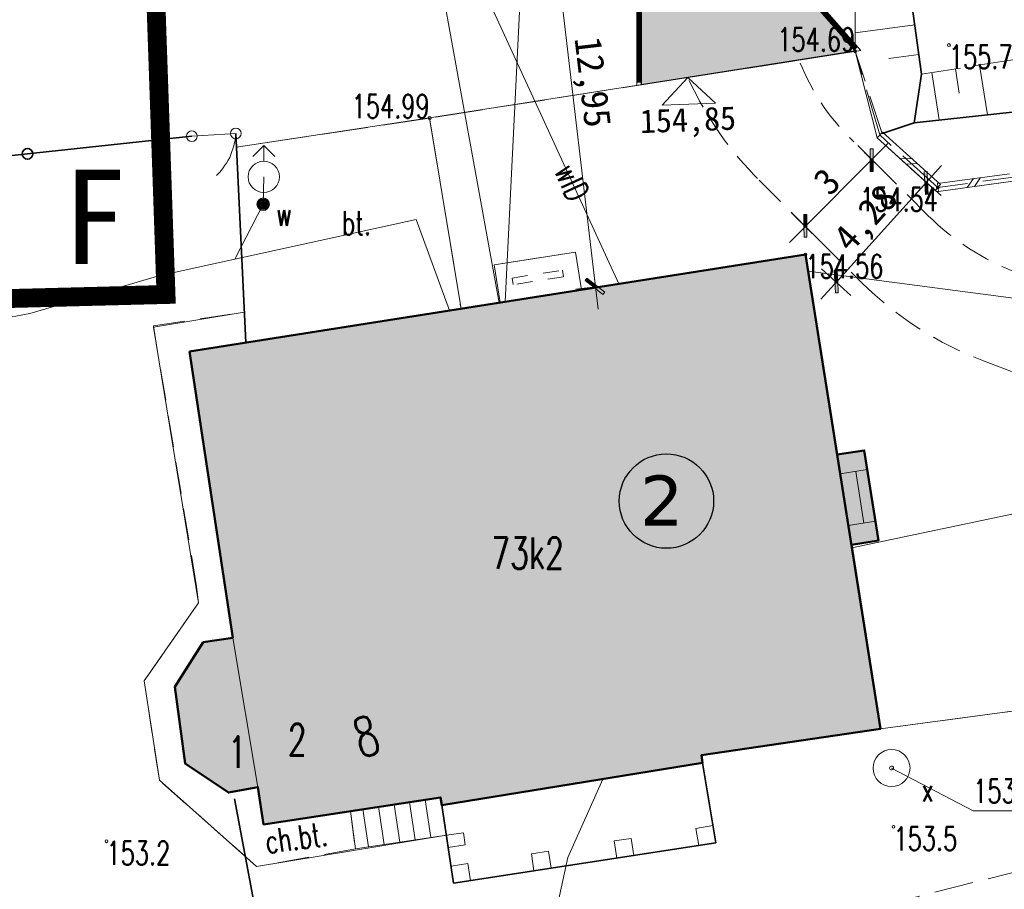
# Model space of a CAD drawing. Header units: feet. Extents: x 7492985 to 7493694, y 5986539 to 5988015.
# Tile 3 of 32: x 7493163 to 7493195, y 5986578 to 5986606. Entities that reach past the tile are written whole.
import ezdxf
from ezdxf.enums import TextEntityAlignment as Align

# ---------------------------------------------------------------- set-up
doc = ezdxf.new("R2010")
doc.units = ezdxf.units.FT
doc.header["$MEASUREMENT"] = 0
for name, pattern in [('1_1', [0]), ('1_OTKC', [1.5, 1, -0.5]), ('1_OTKU', [2, 1.5, -0.5]), ('1_OTRK', [1.75, 1.25, -0.5]), ('1_OTRKG', [1.75, 1.25, -0.5]), ('2_EGBI06', [0]), ('2_EGBN', [0]), ('2_EGBO', [0]), ('2_EGBS', [0]), ('2_EGBSG', [0]), ('2_EGBU_A', [0]), ('2_EGBW', [0]), ('2_EGBW_W', [1, 0.5, -0.5]), ('2_EGBY', [0]), ('3_SUCP', [0]), ('3_SUEP_A', [0]), ('3_SUKP', [0]), ('3_SUPK', [0]), ('3_SUPW', [0]), ('3_SUWP', [0]), ('4', [2.5, 1.5, -1]), ('GUK', [2, 1.5, -0.5]), ('HIDDEN2', [4.7625, 3.175, -1.5875])]:
    doc.linetypes.add(name, pattern=pattern)
doc.layers.get('0').update_dxf_attribs({"color": 250, "linetype": 'CONTINUOUS', "lineweight": 100})
doc.layers.get('Defpoints').update_dxf_attribs({"linetype": 'CONTINUOUS'})
doc.layers.add('1_DZIALKI', color=7, linetype='CONTINUOUS')
for name, color, linetype, lineweight in [('_budynek', 7, 'CONTINUOUS', 50), ('_droga', 7, 'CONTINUOUS', 30), ('_k_kreskowanie', 250, 'CONTINUOUS', 5), ('_k_opis', 1, 'CONTINUOUS', 13), ('_k_widok', 7, 'CONTINUOUS', 18), ('_k_wymiar', 7, 'CONTINUOUS', 13), ('_k_zarys', 7, 'HIDDEN2', 20), ('_k_ściany', 7, 'CONTINUOUS', 35), ('EGBB_E_T_1', 7, 'CONTINUOUS', 20), ('EGBB_L_0', 250, '2_EGBU_A', 50), ('EGBC_E_T_0', 7, 'CONTINUOUS', 20), ('EGBC_L_0', 7, '2_EGBN', 18), ('EGBC_L_5', 7, '2_EGBI06', 35), ('EGBE_L_1', 7, '2_EGBW', 18), ('EGBE_L_3', 7, '2_EGBS', 18), ('EGBE_L_4', 7, '2_EGBO', 18), ('EKLPK_L_0', 3, '4', 18), ('Obrys', 7, 'CONTINUOUS', 25), ('OTD_L_12', 7, 'CONTINUOUS', 18), ('OTK_E_T_1', 7, 'CONTINUOUS', 0), ('OTK_E_T_3', 7, 'CONTINUOUS', 0), ('OTK_L_2', 7, '1_OTKC', 18), ('OTK_L_4', 7, '1_OTKU', 18), ('OTO_L_0', 7, 'CONTINUOUS', 35), ('OTO_L_2', 7, 'CONTINUOUS', 18), ('OTR_L_1', 7, '1_OTRK', 18), ('OTR_T_0', 7, 'CONTINUOUS', 18), ('OTR_T_1', 7, 'CONTINUOUS', 18), ('SUEP_L_0', 1, '3_SUEP_A', 18), ('SUP_E_T_1', 7, 'CONTINUOUS', 0), ('SUP_L_1', 7, '3_SUPK', 18), ('SUP_L_3', 7, '3_SUPW', 18), ('SUSR_T_0', 7, 'CONTINUOUS', 18), ('SUW_E_T_2', 5, 'CONTINUOUS', 0), ('SUW_T_2', 5, 'CONTINUOUS', 18), ('SUW_T_5', 5, 'CONTINUOUS', 18), ('SUWP_E_T_0', 5, 'CONTINUOUS', 0), ('SUWP_L_0', 5, '3_SUWP', 18), ('WYMIAR-ARCH', 7, 'CONTINUOUS', 9)]:
    doc.layers.add(name, color=color, linetype=linetype, lineweight=lineweight)
doc.layers.add('_k_niewidoczna', color=72, linetype='CONTINUOUS', lineweight=9, plot=False)
for name, color, linetype, lineweight, true_color in [('EADTD_T_0', 7, 'CONTINUOUS', 25, 0x800080), ('SUCP_L_0', 7, '3_SUCP', 18, 0xd200d2), ('SUKP_L_0', 7, '3_SUKP', 18, 0x803300)]:
    doc.layers.add(name, color=color, linetype=linetype, lineweight=lineweight, true_color=true_color)
doc.styles.add('GENERATED_STYLE_1', font='MS Gothic.ttf')
doc.styles.get("Standard").update_dxf_attribs({"font": 'Simplex.SHX', "width": 0.75})
doc.dimstyles.new('zag 500', dxfattribs={"dimtxt": 0.85, "dimasz": 0.09, "dimexe": 1.25, "dimexo": 0.625, "dimgap": 0.1, "dimtad": 1, "dimtxsty": 'GENERATED_STYLE_1', "dimblk": 'W', "dimcen": 2.5, "dimse1": 1, "dimse2": 1, "dimclrd": 7, "dimclrt": 256, "dimadec": 0, "dimazin": 0, "dimtfac": 1, "dimtmove": 0, "dimatfit": 0, "dimfxl": 1.25, "dimlwd": 5, "dimarcsym": 0})

# ---------------------------------------------------------------- blocks, each defined once
blk = doc.blocks.new('2_OTRN')
at = {"linetype": 'Continuous'}
blk.add_circle((0, 0), 0.045, dxfattribs=at)
blk = doc.blocks.new('2_OTRS')
at = {"linetype": 'Continuous'}
blk.add_circle((0, 0), 0.045, dxfattribs=at)
blk = doc.blocks.new('4_SUPS')
at = {"linetype": 'Continuous'}
blk.add_circle((0, 0), 0.0625, dxfattribs=at)
blk = doc.blocks.new('4_SUWW')
at = {"linetype": 'Continuous'}
for radius in [0.2, 0.175, 0.15, 0.125, 0.1, 0.075, 0.05, 0.025, 0.00715]:
    blk.add_circle((0, 0), radius, dxfattribs=at)
blk = doc.blocks.new('4_SUWH')
at = {"linetype": 'Continuous'}
for p, q in [((0, 1), (-0.35355, 0.64645)), ((0, 1), (0.35355, 0.64645)), ((0, 0.5), (0, 1))]:
    blk.add_line(p, q, dxfattribs=at)
blk.add_circle((0, 0), 0.5, dxfattribs=at)
blk = doc.blocks.new('W')
at = {"layer": 'WYMIAR-ARCH'}
h = blk.add_hatch(color=256, dxfattribs=at)
h.paths.add_polyline_path([(0, 0.76), (0, 0), (0.65, 0), (2.98, 2.33), (2.27, 3.04)])
h.paths.add_polyline_path([(-0.56, 0.21), (-0.76, 0), (0, 0), (0, 0.76)])
h.paths.add_polyline_path([(0, -0.65), (0.15, -0.5), (0.65, 0), (0, 0)])
h.paths.add_polyline_path([(0, 0), (-0.76, 0), (-3.39, -2.62), (-2.68, -3.33), (0, -0.65)])
blk.add_hatch(color=256, dxfattribs=at).paths.add_polyline_path([(-0.76, 0), (-3.39, -2.62), (-2.68, -3.33), (0, -0.65), (0, 0)])
for p, q in [((0, -7), (0, 7)), ((-8, 0), (8, 0)), ((-0.56, 0.21), (-3.39, -2.62)), ((-0.56, 0.21), (2.27, 3.04)), ((0.15, -0.5), (2.98, 2.33)), ((2.27, 3.04), (2.98, 2.33)), ((-3.39, -2.62), (-2.68, -3.33)), ((0.15, -0.5), (-2.68, -3.33))]:
    blk.add_line(p, q, dxfattribs=at)
blk = doc.blocks.new('*D373')
at = {"layer": '_k_wymiar', "color": 7, "lineweight": 5, "transparency": 16777216}
blk.add_line((25.54, -28.731), (27.599, -26.804), dxfattribs=at)
at = {"layer": 'Defpoints', "color": 0, "transparency": 16777216}
for p in [(27.665, -26.743), (28.096, -27.204), (25.905, -29.253)]:
    blk.add_point(p, dxfattribs=at)
at = {"layer": '_k_wymiar', "color": 7, "lineweight": 5, "transparency": 16777216, "xscale": 0.09, "yscale": 0.09, "zscale": 0.09}
for p, rotation in [((27.665, -26.743), 43.09050239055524), ((25.474, -28.792), 223.0905023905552)]:
    blk.add_blockref('W', p, dxfattribs=dict(at, rotation=rotation))
at = {"layer": '_k_wymiar', "transparency": 16777216, "insert": (26.211, -27.384), "char_height": 0.85, "attachment_point": 5, "rotation": 43.0905, "style": 'GENERATED_STYLE_1'}
blk.add_mtext('3', dxfattribs=at)
blk = doc.blocks.new('*D374')
at = {"layer": '_k_wymiar', "color": 7, "lineweight": 5, "transparency": 16777216}
blk.add_line((26.452, -30.533), (29.308, -27.596), dxfattribs=at)
at = {"layer": 'Defpoints', "color": 0, "transparency": 16777216}
for p in [(28.881, -27.055), (29.371, -27.531), (25.899, -30.121)]:
    blk.add_point(p, dxfattribs=at)
at = {"layer": '_k_wymiar', "color": 7, "lineweight": 5, "transparency": 16777216, "xscale": 0.09, "yscale": 0.09, "zscale": 0.09}
for p, rotation in [((29.371, -27.531), 45.80049299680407), ((26.389, -30.597), 225.8004929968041)]:
    blk.add_blockref('W', p, dxfattribs=dict(at, rotation=rotation))
at = {"layer": '_k_wymiar', "transparency": 16777216, "insert": (27.465, -28.661), "char_height": 0.85, "attachment_point": 5, "rotation": 45.8005, "style": 'GENERATED_STYLE_1'}
blk.add_mtext('4,28', dxfattribs=at)
blk = doc.blocks.new('*D377')
at = {"layer": '_k_wymiar', "color": 7, "lineweight": 5, "transparency": 16777216}
blk.add_line((17.706, -17.64), (18.727, -30.369), dxfattribs=at)
at = {"layer": 'Defpoints', "color": 0, "transparency": 16777216}
for p in [(17.817, -17.541), (18.734, -30.459), (18.852, -30.45)]:
    blk.add_point(p, dxfattribs=at)
at = {"layer": '_k_wymiar', "color": 7, "lineweight": 5, "transparency": 16777216, "xscale": 0.09, "yscale": 0.09, "zscale": 0.09}
for p, rotation in [((17.699, -17.55), 94.58505333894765), ((18.734, -30.459), 274.5850533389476)]:
    blk.add_blockref('W', p, dxfattribs=dict(at, rotation=rotation))
at = {"layer": '_k_wymiar', "transparency": 16777216, "insert": (18.794, -23.958), "char_height": 0.85, "attachment_point": 5, "rotation": 274.5851, "style": 'GENERATED_STYLE_1'}
blk.add_mtext('12,95', dxfattribs=at)
blk = doc.blocks.new('dz_89')
at = {"layer": '_k_kreskowanie', "ltscale": 0.01, "transparency": 33554559}
h = blk.add_hatch(dxfattribs=at)
h.set_pattern_fill('AR-B816', color=256, scale=0.04)
edge = h.paths.add_edge_path()
edge.add_line((25.62, -5.244), (25.634, 5.479))
edge.add_arc((32.884, 5.47), 7.25, 90, 179.926, ccw=False)
edge.add_line((32.884, 12.72), (37.393, 12.72))
edge.add_line((37.393, 12.72), (37.393, 17.22))
edge.add_line((37.393, 17.22), (27.071, 17.22))
edge.add_arc((27.071, 24.47), 7.25, 220.8203, 270, ccw=False)
edge.add_line((21.585, 19.731), (19.582, 22.048))
edge.add_arc((24.501, 26.297), 6.5, 180.0009, 220.8204, ccw=False)
edge.add_line((18.001, 26.297), (18.001, 37.625))
edge.add_line((18.001, 37.625), (13.001, 37.625))
edge.add_line((13.001, 37.625), (13.001, 26.297))
edge.add_arc((24.502, 26.297), 11.5, 180.0006, 220.8202)
edge.add_line((15.799, 18.78), (19.06, 15.005))
edge.add_arc((14.141, 10.756), 6.5, -0.0737, 40.8197, ccw=False)
edge.add_line((20.641, 10.747), (20.601, -19.74))
edge.add_line((20.601, -19.74), (20.44, -24.096))
edge.add_line((20.44, -24.096), (27.266, -23.285))
edge.add_line((27.266, -23.285), (25.6, -21.229))
edge.add_line((25.6, -21.229), (25.62, -5.244))
at = {"layer": '_k_kreskowanie', "transparency": 33554534}
h = blk.add_hatch(color=252, dxfattribs=at)
h.dxf.hatch_style = 1
h.paths.add_polyline_path([(26.567, -38.954), (27.431, -38.85), (27.083, -35.971), (26.219, -36.075), (25.447, -29.682), (5.761, -32.034), (6.798, -41.177), (5.858, -41.284), (4.9, -42.672), (5.139, -45.111), (6.478, -46.092), (7.421, -45.95), (7.558, -47.142), (13.215, -46.493), (13.215, -46.494), (13.246, -46.741), (21.58, -45.709), (21.549, -45.461), (27.276, -44.83)])
at = {"layer": '_budynek'}
blk.add_lwpolyline([(5.761, -32.034), (25.447, -29.682), (26.219, -36.075), (27.083, -35.971), (27.431, -38.85), (26.567, -38.954), (27.276, -44.83), (21.549, -45.461), (21.58, -45.709), (13.244, -46.741), (13.215, -46.493), (7.558, -47.142), (7.421, -45.95), (6.478, -46.092), (5.139, -45.111), (4.9, -42.672), (5.858, -41.284), (6.798, -41.177), (5.761, -32.034)], dxfattribs=at)
at = {"layer": '_droga'}
blk.add_lwpolyline([(20.44, -24.096), (20.44, -24.096), (20.601, -19.74), (20.641, 10.747, 0.180349), (19.06, 15.005), (15.799, 18.78, -0.180016), (13.001, 26.297), (13.001, 37.625), (13.001, 37.625), (18.001, 37.625), (18.001, 26.297, 0.180016), (19.582, 22.048), (19.706, 21.905), (21.585, 19.731, 0.217942), (27.071, 17.22), (37.393, 17.22), (37.393, 12.72), (32.884, 12.72, 0.413835), (25.634, 5.479), (25.62, -5.244), (25.6, -21.229), (27.266, -23.285), (20.44, -24.096)], format="xyb", dxfattribs=at)
at = {"layer": '_k_niewidoczna'}
for points in [[(36.668, -27.139), (29.746, -27.834), (29.679, -27.831), (27.859, -26.062), (27.266, -23.285), (13.667, -24.901), (14.44, -30.997), (25.447, -29.682), (26.219, -36.075), (27.083, -35.971), (27.431, -38.85), (26.567, -38.954), (27.276, -44.83), (36.234, -43.972)], [(7.549, -30.846), (4.652, -31.215), (5.75, -40.028), (3.939, -42.442), (4.301, -45.618), (7.287, -48.471), (13.354, -47.7), (13.215, -46.493), (7.558, -47.142), (7.421, -45.95), (6.478, -46.092), (5.139, -45.111), (4.9, -42.672), (5.858, -41.284), (6.798, -41.177), (5.761, -32.034), (14.44, -30.997), (13.667, -24.901), (7.497, -25.596), (7.549, -30.846)]]:
    blk.add_lwpolyline(points, dxfattribs=at)
at = {"layer": '_k_widok', "const_width": 0.15}
for points in [[(12.851, 37.7), (18.076, 37.7), (18.076, 26.297, 0.180016), (19.639, 22.097), (19.763, 21.954), (21.641, 19.78, 0.217942), (27.071, 17.295), (37.468, 17.295), (37.468, 12.645), (32.884, 12.645, 0.413835), (25.709, 5.479), (25.695, -5.244), (25.675, -21.202), (27.298, -23.205)], [(20.368, -24.029), (20.526, -19.739), (20.566, 10.747, 0.180349), (19.003, 14.956), (15.742, 18.731, -0.180016), (12.926, 26.297), (12.926, 26.375)]]:
    blk.add_lwpolyline(points, format="xyb", dxfattribs=at)
at = {"layer": '_k_widok'}
blk.add_lwpolyline([(12.851, 37.775), (12.851, 37.775), (18.151, 37.775), (18.151, 26.297, 0.180016), (19.696, 22.146), (19.82, 22.003), (21.698, 19.829, 0.217942), (27.071, 17.37), (37.543, 17.37), (37.543, 12.57), (32.884, 12.57, 0.413835), (25.784, 5.479), (25.77, -5.244), (25.75, -21.176), (27.442, -23.264), (20.29, -24.114), (20.451, -19.737), (20.491, 10.747, 0.180349), (18.946, 14.907), (15.685, 18.682, -0.180016), (12.851, 26.297), (12.851, 26.375)], format="xyb", dxfattribs=at)
for points in [[(27.266, -23.285), (13.667, -24.901)], [(22.769, -24.769), (21.921, -23.92), (21.072, -24.769), (22.769, -24.769)]]:
    blk.add_lwpolyline(points, dxfattribs=at)
at = {"layer": '_k_widok', "color": 5}
blk.add_lwpolyline([(5.761, -32.034), (25.447, -29.682), (26.219, -36.075), (27.083, -35.971), (27.431, -38.85), (26.567, -38.954), (27.276, -44.83), (21.549, -45.461), (21.904, -48.263), (13.527, -49.236), (13.246, -46.741), (13.215, -46.493), (7.558, -47.142), (7.421, -45.95), (6.478, -46.092), (5.139, -45.111), (4.9, -42.672), (5.858, -41.284), (6.798, -41.177), (5.761, -32.034)], dxfattribs=at)
at = {"layer": '_k_zarys', "color": 1, "ltscale": 0.7, "const_width": 0.6}
blk.add_lwpolyline([(6.603, 40.543), (6.603, 40.543), (68.502, 43.426), (72.464, -41.627), (50.081, -44.586), (41.261, -42.547), (32.734, -54.97), (26.769, -58.21), (-7.837, -62.869), (-10.81, -30.016), (5.084, -30.196), (5.148, -5.572), (5.752, 14.49), (6.603, 40.543), (6.603, 40.543)], dxfattribs=at)
at = {"layer": '_k_zarys', "color": 1, "ltscale": 0.3}
for points in [[(40.92, -58.031), (46.488, -55.38, 0.609512), (44.959, -35.886), (32.139, -30.503, -0.105682), (29.395, -28.592), (28.096, -27.204), (26.988, -26.019, -0.102507), (25.508, -23.594)], [(21.96, -24.016, 0.088802), (24.068, -27.27), (25.905, -29.253), (27.204, -30.642, 0.105682), (30.978, -33.269), (43.797, -38.652, -0.603013), (45.037, -52.748), (39.55, -55.361)]]:
    blk.add_lwpolyline(points, format="xyb", dxfattribs=at)
at = {"layer": 'Obrys', "lineweight": 25}
blk.add_circle((20.74, -37.349), 1.5, dxfattribs=at)
at = {"layer": '1_DZIALKI', "lineweight": 9, "style": 'GENERATED_STYLE_1'}
blk.add_text('154,85', height=0.75, rotation=0, dxfattribs=at).set_placement((21.871, -25.353), align=Align.MIDDLE)
at = {"layer": '_k_opis', "color": 1, "insert": (1.947, -26.109), "char_height": 3, "attachment_point": 1, "rotation": 357.8731, "style": 'GENERATED_STYLE_1'}
blk.add_mtext_dynamic_manual_height_columns('{\\fMS Gothic|b1|i0|c238|p49;F}', width=3.91767, gutter_width=12.5, heights=[0], dxfattribs=at)
at = {"layer": 'Obrys', "lineweight": 20, "insert": (21.311, -36.554), "char_height": 1.5911, "width": 1.76347, "attachment_point": 3, "rotation": 357.8731, "style": 'GENERATED_STYLE_1'}
blk.add_mtext('{\\fVerdana|b0|i0|c238|p34;2}', dxfattribs=at)
at = {"layer": '_k_wymiar'}
for p1, p2, distance, picture, middle in [((17.817, -17.541), (18.852, -30.45), -0.118, '*D377', (18.794, -23.958)), ((25.905, -29.253), (28.096, -27.204), 0.631, '*D373', (26.211, -27.384)), ((25.899, -30.121), (28.881, -27.055), -0.683, '*D374', (27.465, -28.661))]:
    dim = blk.add_aligned_dim(p1=p1, p2=p2, distance=distance, dimstyle='zag 500', dxfattribs=at)
    dim.commit()
    dim.dimension.update_dxf_attribs({"geometry": picture, "text_midpoint": middle})

msp = doc.modelspace()

# ---------------------------------------------------------------- linework, layer by layer
at = {"layer": 'EGBB_L_0', "linetype": '2_EGBU_A'}
for p, q in [((7493188.46, 5986598.41), (7493168.875, 5986595.329)), ((7493190.85, 5986583.34), (7493188.46, 5986598.41)), ((7493168.875, 5986595.329), (7493170.25, 5986586.23)), ((7493169.315, 5986586.089), (7493168.409, 5986584.666)), ((7493170.25, 5986586.23), (7493169.315, 5986586.089)), ((7493168.409, 5986584.666), (7493168.738, 5986582.237)), ((7493185.15, 5986582.497), (7493190.85, 5986583.34)), ((7493168.738, 5986582.237), (7493170.113, 5986581.307)), ((7493176.9, 5986580.91), (7493185.19, 5986582.25)), ((7493185.19, 5986582.25), (7493185.15, 5986582.497)), ((7493170.113, 5986581.307), (7493171.05, 5986581.484)), ((7493171.05, 5986581.484), (7493171.231, 5986580.298)), ((7493171.231, 5986580.298), (7493176.86, 5986581.157)), ((7493176.9, 5986580.91), (7493176.86, 5986581.157))]:
    msp.add_line(p, q, dxfattribs=at)
at = {"layer": 'EGBC_L_0', "linetype": '2_EGBN'}
for p, q in [((7493168.875, 5986595.329), (7493188.46, 5986598.41)), ((7493188.46, 5986598.41), (7493190.85, 5986583.34)), ((7493170.25, 5986586.23), (7493168.875, 5986595.329)), ((7493168.409, 5986584.666), (7493169.315, 5986586.089)), ((7493169.315, 5986586.089), (7493170.25, 5986586.23)), ((7493170.25, 5986586.23), (7493171.05, 5986581.484)), ((7493168.738, 5986582.237), (7493168.409, 5986584.666)), ((7493190.85, 5986583.34), (7493185.15, 5986582.497)), ((7493170.113, 5986581.307), (7493168.738, 5986582.237)), ((7493185.19, 5986582.25), (7493176.9, 5986580.91)), ((7493185.15, 5986582.497), (7493185.19, 5986582.25)), ((7493171.05, 5986581.484), (7493170.113, 5986581.307)), ((7493171.231, 5986580.298), (7493171.05, 5986581.484)), ((7493176.86, 5986581.157), (7493171.231, 5986580.298)), ((7493176.9, 5986580.91), (7493176.86, 5986581.157))]:
    msp.add_line(p, q, dxfattribs=at)
at = {"layer": 'EGBC_L_5', "linetype": '2_EGBY'}
for p, q in [((7493185.19, 5986582.25), (7493176.9, 5986580.91)), ((7493185.609, 5986579.71), (7493185.19, 5986582.25)), ((7493176.9, 5986580.91), (7493177.273, 5986578.427)), ((7493177.273, 5986578.427), (7493185.609, 5986579.71))]:
    msp.add_line(p, q, dxfattribs=at)
at = {"layer": 'EGBE_L_1', "linetype": '2_EGBW'}
for p, q in [((7493181.15, 5986598.486), (7493178.561, 5986598.079)), ((7493181.338, 5986597.289), (7493181.15, 5986598.486)), ((7493178.561, 5986598.079), (7493178.75, 5986596.882)), ((7493178.75, 5986596.882), (7493181.338, 5986597.289))]:
    msp.add_line(p, q, dxfattribs=at)
at = {"layer": 'EGBE_L_1', "linetype": '2_EGBW_W'}
for p, q in [((7493179.133, 5986597.663), (7493180.733, 5986597.914)), ((7493180.733, 5986597.914), (7493180.766, 5986597.706)), ((7493179.166, 5986597.454), (7493179.133, 5986597.663)), ((7493180.766, 5986597.706), (7493179.166, 5986597.454))]:
    msp.add_line(p, q, dxfattribs=at)
at = {"layer": 'EGBE_L_3', "linetype": '2_EGBSG'}
for p, q in [((7493190.425, 5986591.573), (7493189.566, 5986591.437)), ((7493174.15, 5986579.52), (7493177.044, 5986579.955))]:
    msp.add_line(p, q, dxfattribs=at)
at = {"layer": 'EGBE_L_3', "linetype": '2_EGBS'}
for p, q in [((7493189.826, 5986589.798), (7493189.566, 5986591.437)), ((7493190.06, 5986591.515), (7493190.32, 5986589.876)), ((7493190.425, 5986591.573), (7493190.685, 5986589.934)), ((7493190.685, 5986589.934), (7493189.826, 5986589.798)), ((7493173.992, 5986580.719), (7493176.86, 5986581.157)), ((7493176.055, 5986579.806), (7493175.874, 5986581.006)), ((7493176.549, 5986579.881), (7493176.369, 5986581.082)), ((7493176.86, 5986581.157), (7493176.9, 5986580.91)), ((7493174.15, 5986579.52), (7493173.992, 5986580.719)), ((7493174.571, 5986579.583), (7493174.391, 5986580.78)), ((7493175.066, 5986579.658), (7493174.886, 5986580.856)), ((7493175.56, 5986579.732), (7493175.38, 5986580.931)), ((7493177.044, 5986579.955), (7493176.9, 5986580.91)), ((7493176.9, 5986580.91), (7493177.044, 5986579.955))]:
    msp.add_line(p, q, dxfattribs=at)
msp.add_point((7493189.566, 5986591.437), dxfattribs=at)
at = {"layer": 'EGBE_L_4', "linetype": '2_EGBO'}
for p, q in [((7493189.469, 5986592.049), (7493190.328, 5986592.186)), ((7493189.566, 5986591.437), (7493189.469, 5986592.049)), ((7493190.328, 5986592.186), (7493190.425, 5986591.573)), ((7493190.425, 5986591.573), (7493189.566, 5986591.437)), ((7493189.826, 5986589.798), (7493190.685, 5986589.934)), ((7493189.923, 5986589.185), (7493189.826, 5986589.798)), ((7493190.685, 5986589.934), (7493190.782, 5986589.322)), ((7493190.782, 5986589.322), (7493189.923, 5986589.185)), ((7493177.044, 5986579.955), (7493177.587, 5986580.033)), ((7493177.587, 5986580.033), (7493177.643, 5986579.646)), ((7493184.974, 5986580.17), (7493185.518, 5986580.259)), ((7493185.065, 5986579.627), (7493184.974, 5986580.17)), ((7493185.518, 5986580.259), (7493185.609, 5986579.71)), ((7493177.044, 5986579.955), (7493177.102, 5986579.568)), ((7493182.382, 5986579.772), (7493182.923, 5986579.853)), ((7493182.461, 5986579.226), (7493182.382, 5986579.772)), ((7493182.923, 5986579.853), (7493183.005, 5986579.309)), ((7493185.609, 5986579.71), (7493185.065, 5986579.627)), ((7493177.102, 5986579.568), (7493177.643, 5986579.646)), ((7493179.751, 5986579.362), (7493180.295, 5986579.444)), ((7493180.295, 5986579.444), (7493180.37, 5986578.904)), ((7493179.82, 5986578.819), (7493179.751, 5986579.362)), ((7493183.005, 5986579.309), (7493182.461, 5986579.226)), ((7493177.191, 5986578.972), (7493177.724, 5986579.054)), ((7493177.273, 5986578.427), (7493177.191, 5986578.972)), ((7493177.724, 5986579.054), (7493177.807, 5986578.509)), ((7493180.37, 5986578.904), (7493179.82, 5986578.819)), ((7493177.807, 5986578.509), (7493177.273, 5986578.427))]:
    msp.add_line(p, q, dxfattribs=at)
at = {"layer": 'EKLPK_L_0', "linetype": 'GUK', "lineweight": 18}
for p, q in [((7493168.13, 5986597.14), (7493167.28, 5986621.75)), ((7493152.24, 5986596.73), (7493168.13, 5986597.14))]:
    msp.add_line(p, q, dxfattribs=at)
at = {"layer": 'OTD_L_12'}
for p, q in [((7493190.736, 5986602.117), (7493190.904, 5986602.303)), ((7493192.754, 5986600.633), (7493190.904, 5986602.303)), ((7493192.586, 5986600.447), (7493190.736, 5986602.117)), ((7493191.829, 5986601.468), (7493191.476, 5986601.449)), ((7493192.014, 5986601.301), (7493191.661, 5986601.282)), ((7493194.946, 5986600.98), (7493192.653, 5986600.664)), ((7493194.98, 5986600.733), (7493192.687, 5986600.416)), ((7493193.8, 5986600.822), (7493193.604, 5986600.543)), ((7493194.029, 5986600.854), (7493193.834, 5986600.575)), ((7493192.586, 5986600.447), (7493192.754, 5986600.633)), ((7493192.687, 5986600.416), (7493192.653, 5986600.664))]:
    msp.add_line(p, q, dxfattribs=at)
at = {"layer": 'OTK_L_2', "linetype": '1_OTKC'}
for p, q in [((7493167.73, 5986596.14), (7493170.617, 5986596.583)), ((7493170.617, 5986596.583), (7493170.663, 5986595.61)), ((7493169.1, 5986587.86), (7493167.73, 5986596.14)), ((7493170.663, 5986595.61), (7493168.875, 5986595.329)), ((7493168.875, 5986595.329), (7493170.25, 5986586.23)), ((7493169.16, 5986587.34), (7493169.1, 5986587.86)), ((7493167.44, 5986584.86), (7493169.16, 5986587.34)), ((7493169.315, 5986586.089), (7493168.409, 5986584.666)), ((7493170.25, 5986586.23), (7493169.315, 5986586.089)), ((7493167.92, 5986581.7), (7493167.44, 5986584.86)), ((7493168.409, 5986584.666), (7493168.738, 5986582.237)), ((7493168.738, 5986582.237), (7493170.113, 5986581.307)), ((7493171.01, 5986578.96), (7493167.92, 5986581.7)), ((7493170.113, 5986581.307), (7493171.05, 5986581.484)), ((7493171.05, 5986581.484), (7493171.231, 5986580.298)), ((7493171.231, 5986580.298), (7493173.992, 5986580.719)), ((7493173.992, 5986580.719), (7493174.15, 5986579.52)), ((7493174.15, 5986579.52), (7493171.01, 5986578.96))]:
    msp.add_line(p, q, dxfattribs=at)
at = {"layer": 'OTK_L_4', "linetype": '1_OTKU'}
for p, q in [((7493190.04, 5986604.87), (7493176.51, 5986602.75)), ((7493190.82, 5986602.21), (7493190.04, 5986604.87)), ((7493176.51, 5986602.75), (7493170.37, 5986601.827)), ((7493176.51, 5986602.75), (7493177.509, 5986596.687)), ((7493192.67, 5986600.54), (7493190.82, 5986602.21)), ((7493170.37, 5986601.827), (7493170.663, 5986595.61)), ((7493199.55, 5986601.49), (7493192.67, 5986600.54)), ((7493178.561, 5986598.079), (7493181.15, 5986598.486)), ((7493181.15, 5986598.486), (7493181.338, 5986597.289)), ((7493181.338, 5986597.289), (7493188.46, 5986598.41)), ((7493188.46, 5986598.41), (7493189.469, 5986592.049)), ((7493178.75, 5986596.882), (7493178.561, 5986598.079)), ((7493170.663, 5986595.61), (7493177.509, 5986596.687)), ((7493177.509, 5986596.687), (7493178.75, 5986596.882)), ((7493189.469, 5986592.049), (7493190.328, 5986592.186)), ((7493190.328, 5986592.186), (7493190.425, 5986591.573)), ((7493190.425, 5986591.573), (7493190.685, 5986589.934)), ((7493190.685, 5986589.934), (7493190.782, 5986589.322)), ((7493190.782, 5986589.322), (7493189.923, 5986589.185)), ((7493189.923, 5986589.185), (7493190.85, 5986583.34)), ((7493190.85, 5986583.34), (7493199.77, 5986584.53))]:
    msp.add_line(p, q, dxfattribs=at)
at = {"layer": 'OTO_L_0'}
for p, q in [((7493192.15, 5986604.14), (7493191.131, 5986611.57)), ((7493191.92, 5986602.6), (7493192.15, 5986604.14)), ((7493199.24, 5986603.4), (7493191.92, 5986602.6)), ((7493191.92, 5986602.6), (7493190.9, 5986602.26)), ((7493170.35, 5986602.26), (7493170.663, 5986595.61)), ((7493163.727, 5986601.61), (7493168.95, 5986602.17)), ((7493156.27, 5986600.81), (7493163.727, 5986601.61)), ((7493171.638, 5986574.022), (7493170.31, 5986581.11))]:
    msp.add_line(p, q, dxfattribs=at)
msp.add_circle((7493163.727, 5986601.61), 0.17, dxfattribs=at)
at = {"layer": 'OTO_L_2'}
for p, q in [((7493170.35, 5986602.26), (7493169.65, 5986602.215)), ((7493170.35, 5986602.26), (7493170.338, 5986602.159)), ((7493169.65, 5986602.215), (7493168.95, 5986602.17)), ((7493170.313, 5986601.967), (7493170.282, 5986601.865)), ((7493170.325, 5986602.058), (7493170.313, 5986601.967)), ((7493170.338, 5986602.159), (7493170.325, 5986602.058)), ((7493170.228, 5986601.681), (7493170.187, 5986601.588)), ((7493170.259, 5986601.773), (7493170.228, 5986601.681)), ((7493170.282, 5986601.865), (7493170.259, 5986601.773)), ((7493170.054, 5986601.319), (7493170.003, 5986601.246)), ((7493170.105, 5986601.413), (7493170.054, 5986601.319)), ((7493170.155, 5986601.496), (7493170.105, 5986601.413)), ((7493170.187, 5986601.588), (7493170.155, 5986601.496)), ((7493169.83, 5986601.014), (7493169.76, 5986600.939)), ((7493169.891, 5986601.088), (7493169.83, 5986601.014)), ((7493169.952, 5986601.162), (7493169.891, 5986601.088)), ((7493170.003, 5986601.246), (7493169.952, 5986601.162)), ((7493169.76, 5986600.939), (7493169.733, 5986600.918))]:
    msp.add_line(p, q, dxfattribs=at)
for centre in [(7493168.95, 5986602.17), (7493170.35, 5986602.26)]:
    msp.add_circle(centre, 0.17, dxfattribs=at)
at = {"layer": 'OTR_L_1', "linetype": '1_OTRKG'}
for p, q in [((7493191.13, 5986611.58), (7493192.15, 5986604.14)), ((7493192.15, 5986604.14), (7493198.07, 5986605.08)), ((7493189.18, 5986577.28), (7493197.17, 5986579.31))]:
    msp.add_line(p, q, dxfattribs=at)
at = {"layer": 'OTR_L_1', "linetype": '1_OTRK'}
for p, q in [((7493190.04, 5986604.87), (7493190.04, 5986608.03)), ((7493190.9, 5986602.26), (7493190.04, 5986604.87)), ((7493199.24, 5986603.4), (7493191.92, 5986602.6)), ((7493191.92, 5986602.6), (7493190.9, 5986602.26))]:
    msp.add_line(p, q, dxfattribs=at)
at = {"layer": 'OTR_L_1', "linetype": '1_1'}
for p, q in [((7493191.934, 5986605.715), (7493190.04, 5986605.455)), ((7493192.064, 5986604.767), (7493191.112, 5986604.637)), ((7493193.997, 5986604.433), (7493194.247, 5986602.854)), ((7493192.474, 5986604.191), (7493192.713, 5986602.687)), ((7493193.226, 5986604.311), (7493193.348, 5986603.54))]:
    msp.add_line(p, q, dxfattribs=at)
at = {"layer": 'SUCP_L_0', "linetype": '3_SUCP'}
msp.add_line((7493188.543, 5986597.887), (7493229.217, 5986592.51), dxfattribs=at)
at = {"layer": 'SUEP_L_0', "linetype": '3_SUEP_A'}
for p, q in [((7493180.02, 5986619.505), (7493178.917, 5986596.909)), ((7493228.399, 5986597.19), (7493189.938, 5986589.091))]:
    msp.add_line(p, q, dxfattribs=at)
at = {"layer": 'SUKP_L_0', "linetype": '3_SUKP'}
for p, q in [((7493182.02, 5986581.738), (7493180.9, 5986579.25)), ((7493180.9, 5986579.25), (7493179.19, 5986571.26))]:
    msp.add_line(p, q, dxfattribs=at)
at = {"layer": 'SUP_L_1', "linetype": '3_SUPK'}
msp.add_circle((7493191.196, 5986582.09), 0.588, dxfattribs=at)
at = {"layer": 'SUP_L_3', "linetype": '3_SUPW'}
msp.add_circle((7493191.196, 5986582.09), 0.588, dxfattribs=at)
at = {"layer": 'SUSR_T_0', "linetype": 'Continuous', "lineweight": 0}
for p, q in [((7493191.196, 5986582.09), (7493193.792, 5986580.731)), ((7493193.792, 5986580.731), (7493196.398, 5986580.731))]:
    msp.add_line(p, q, dxfattribs=at)
at = {"layer": 'SUWP_L_0', "linetype": '3_SUWP'}
for p, q in [((7493175.58, 5986614.18), (7493178.72, 5986596.878)), ((7493182.523, 5986597.476), (7493178.13, 5986607.05)), ((7493171.24, 5986600.88), (7493171.22, 5986600.01)), ((7493171.22, 5986600.01), (7493170.32, 5986598.26)), ((7493170.32, 5986598.26), (7493176.08, 5986599.52)), ((7493176.08, 5986599.52), (7493177.139, 5986596.629)), ((7493167.9, 5986597.73), (7493170.32, 5986598.26)), ((7493163.8, 5986596.54), (7493167.9, 5986597.73)), ((7493152.5, 5986594.41), (7493163.8, 5986596.54))]:
    msp.add_line(p, q, dxfattribs=at)

# ---------------------------------------------------------------- block references
at = {"layer": 'OTR_T_0'}
for p in [(7493190.04, 5986604.87), (7493176.51, 5986602.75), (7493192.67, 5986600.54), (7493188.46, 5986598.41)]:
    msp.add_blockref('2_OTRS', p, dxfattribs=at)
at = {"layer": 'OTR_T_1'}
for p in [(7493193.02, 5986605.07), (7493191.26, 5986580.22), (7493166.24, 5986579.76)]:
    msp.add_blockref('2_OTRN', p, dxfattribs=at)
at = {"layer": 'SUSR_T_0'}
msp.add_blockref('4_SUPS', (7493191.196, 5986582.09), dxfattribs=at)
at = {"layer": 'SUW_T_2'}
msp.add_blockref('4_SUWH', (7493171.24, 5986600.88), dxfattribs=at)
at = {"layer": 'SUW_T_5'}
msp.add_blockref('4_SUWW', (7493171.22, 5986600.01), dxfattribs=at)

# ---------------------------------------------------------------- texts
at = {"layer": 'EADTD_T_0', "width": 0.7}
msp.add_text('8', height=1.25, rotation=16.1892, dxfattribs=at).set_placement((7493174.67, 5986582.5), align=Align.CENTER)
at = {"layer": 'EGBB_E_T_1', "width": 0.7}
msp.add_text('73k2', height=1, dxfattribs=at).set_placement((7493179.626, 5986588.918), align=Align.MIDDLE)
at = {"layer": 'EGBC_E_T_0', "width": 0.7}
for s, p in [('2', (7493172.302, 5986582.992)), ('1', (7493170.393, 5986582.601))]:
    msp.add_text(s, height=1, dxfattribs=at).set_placement(p, align=Align.MIDDLE)
at = {"layer": 'OTK_E_T_1', "lineweight": 9, "width": 0.7}
msp.add_text('ch.bt.', height=0.75, rotation=7.7652, dxfattribs=at).set_placement((7493172.269, 5986579.872), align=Align.MIDDLE)
at = {"layer": 'OTK_E_T_3', "lineweight": 9, "width": 0.7}
msp.add_text('bt.', height=0.75, dxfattribs=at).set_placement((7493174.184, 5986599.41), align=Align.MIDDLE)
at = {"layer": 'OTR_T_0', "lineweight": 9, "width": 0.7}
for s, p in [('154.69', (7493190.04, 5986604.87)), ('154.99', (7493176.51, 5986602.75))]:
    msp.add_text(s, height=0.75, dxfattribs=at).set_placement(p, align=Align.RIGHT)
msp.add_text('154.54', height=0.75, dxfattribs=at).set_placement((7493192.67, 5986600.54), align=Align.TOP_RIGHT)
msp.add_text('154.56', height=0.75, dxfattribs=at).set_placement((7493188.46, 5986598.41), align=Align.TOP_LEFT)
at = {"layer": 'OTR_T_1', "lineweight": 9, "width": 0.7}
for s, p in [('155.7', (7493193.02, 5986605.07)), ('153.5', (7493191.26, 5986580.22)), ('153.2', (7493166.24, 5986579.76))]:
    msp.add_text(s, height=0.75, dxfattribs=at).set_placement(p, align=Align.TOP_LEFT)
at = {"layer": 'SUP_E_T_1', "lineweight": 9, "width": 0.7}
msp.add_text('x', height=0.75, dxfattribs=at).set_placement((7493192.15, 5986581.021))
at = {"layer": 'SUSR_T_0', "lineweight": 9, "width": 0.7}
msp.add_text('153.60', height=0.75, dxfattribs=at).set_placement((7493193.792, 5986580.981))
at = {"layer": 'SUW_E_T_2', "lineweight": 9, "width": 0.7}
msp.add_text('w', height=0.75, dxfattribs=at).set_placement((7493171.636, 5986600.068), align=Align.TOP_LEFT)
at = {"layer": 'SUWP_E_T_0', "lineweight": 9, "width": 0.7}
msp.add_text('wlD', height=0.75, rotation=294.648, dxfattribs=at).set_placement((7493181.041, 5986600.707), align=Align.MIDDLE)

# ---------------------------------------------------------------- next in the draw order: block references
at = {"layer": '_k_ściany', "rotation": 2.126854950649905}
msp.add_blockref('dz_89', (7493161.929, 5986627.127), dxfattribs=at)

doc.saveas('drawing.dxf')
